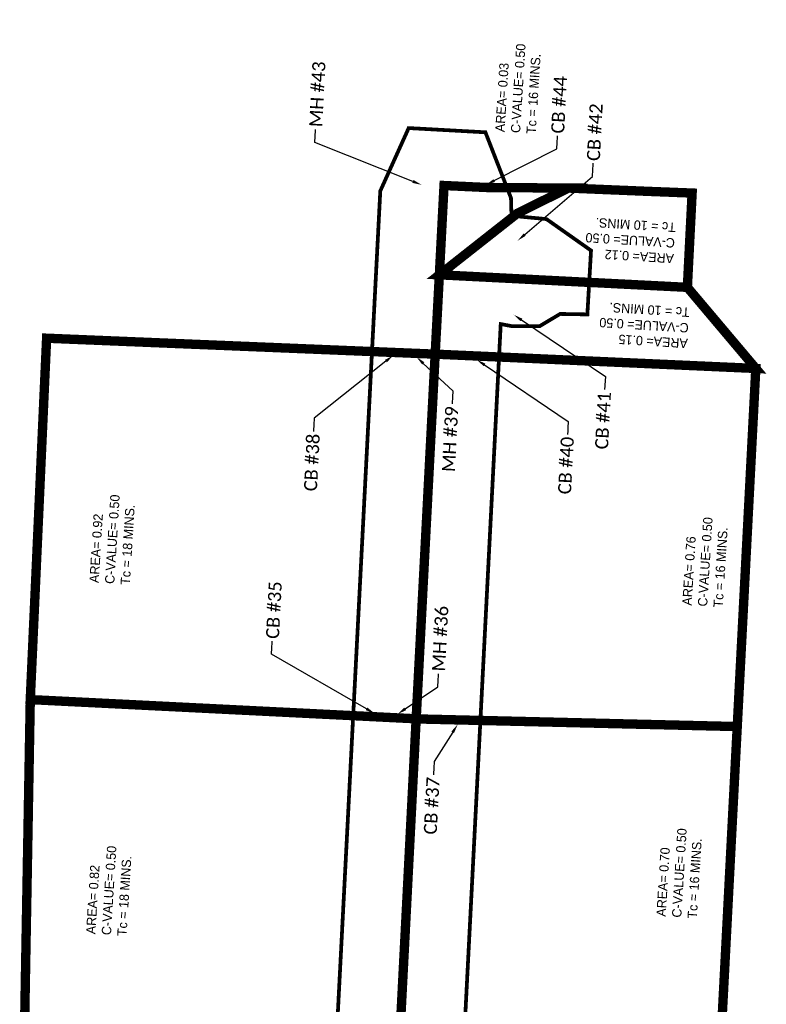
# Model space of a CAD drawing. Header units: feet. Extents: x 1660607 to 1661007, y 359870 to 362118.
# Tile 3 of 3: x 1660609 to 1661007, y 361592 to 362118. Entities that reach past the tile are written whole.
import ezdxf
from ezdxf import colors
from ezdxf.entities.mleader import LeaderData, LeaderLine
from ezdxf.math import Vec2, Vec3

# ---------------------------------------------------------------- set-up
doc = ezdxf.new("R2010")
doc.units = ezdxf.units.FT
doc.header["$MEASUREMENT"] = 0
doc.layers.add('DR_P_Drainage_Area', color=203, linetype='Continuous')
doc.layers.add('DR_P_Drainage_Area_Impervious', color=1, linetype='Continuous', plot=False)
doc.styles.add('Legend', font='calibri.ttf')
doc.styles.get("Standard").update_dxf_attribs({"font": 'font31.shx'})

msp = doc.modelspace()

# ---------------------------------------------------------------- linework, layer by layer
at = {"layer": 'DR_P_Drainage_Area', "const_width": 5}
for points in [[(1660820.23, 361744.72), (1660614.27, 361754.98), (1660623, 361947.94), (1660830.37, 361939.43), (1660820.22, 361744.67)], [(1660820.22, 361744.67), (1660991.59, 361740.58), (1661001.5, 361931.79), (1660830.37, 361939.43), (1660820.23, 361744.72)], [(1660811.22, 361569.26), (1660820.23, 361744.72), (1660614.27, 361754.98), (1660611.17, 361577.39), (1660811.22, 361569.26)]]:
    msp.add_lwpolyline(points, dxfattribs=at)
msp.add_lwpolyline([(1660811.22, 361569.26), (1660982.13, 361558.23), (1660991.59, 361740.58), (1660820.22, 361744.67), (1660811.22, 361569.26)], close=True, dxfattribs=at)

# ---------------------------------------------------------------- leaders
at = {"layer": 'DR_P_Drainage_Area'}
ml = msp.add_multileader_mtext('Standard', dxfattribs=at)
ml.set_content('MH #43', color=256, style='Legend')
ml.set_leader_properties(color=256, linetype='ByLayer', lineweight=-1)
ml.build(insert=Vec2(0, 0))
ml.multileader.update_dxf_attribs({"dogleg_length": 0.14, "arrow_head_size": 5, "scale": 50})
ctx = ml.context
ctx.base_point, ctx.scale, ctx.char_height, ctx.arrow_head_size, ctx.landing_gap_size, ctx.plane_origin, ctx.plane_x_axis, ctx.plane_y_axis = Vec3(1660766.54, 362059.42, 1018.54), 50, 7, 5, 1.25, Vec3(1660895.85, 362113.58, 1018.54), Vec3(0.052336, 0.99863), Vec3(-0.99863, 0.052336)
notes = []
notes.append((ctx, [(1, (1, 1, 0), (1660766.18, 362052.43, 1018.54), (0.052336, 0.99863), 7, [(0, [(1660823.13, 362029.81, 1018.54)], 0, [])])]))
ctx.mtext.insert, ctx.mtext.text_direction, ctx.mtext.rotation, ctx.mtext.flow_direction = Vec3(1660763.06, 362060.85, 1018.54), Vec3(0.052336, 0.99863), 1.518436, 5
ctx.mtext.has_bg_fill, ctx.mtext.bg_color, ctx.mtext.bg_scale_factor, ctx.mtext.bg_transparency, ctx.mtext.use_window_bg_color = 1, -1027028792, 1.5, 0, 1
ml = msp.add_multileader_mtext('Standard', dxfattribs=at)
ml.set_content('CB #42', color=256, style='Legend')
ml.set_leader_properties(color=256, linetype='ByLayer', lineweight=-1)
ml.build(insert=Vec2(0, 0))
ml.multileader.update_dxf_attribs({"dogleg_length": 0.14, "arrow_head_size": 5, "scale": 50})
ctx = ml.context
ctx.base_point, ctx.scale, ctx.char_height, ctx.arrow_head_size, ctx.landing_gap_size, ctx.plane_origin, ctx.plane_x_axis, ctx.plane_y_axis = Vec3(1660914.71, 362041.35, 1018.63), 50, 7, 5, 1.25, Vec3(1660991.88, 362090.51, 1018.63), Vec3(0.052336, 0.99863), Vec3(-0.99863, 0.052336)
notes.append((ctx, [(1, (1, 1, 0), (1660914.35, 362034.36, 1018.63), (0.052336, 0.99863), 7, [(0, [(1660874.37, 362000, 1018.63)], 0, [])])]))
ctx.mtext.insert, ctx.mtext.text_direction, ctx.mtext.rotation, ctx.mtext.flow_direction = Vec3(1660911.24, 362042.78, 1018.63), Vec3(0.052336, 0.99863), 1.518436, 5
ctx.mtext.has_bg_fill, ctx.mtext.bg_color, ctx.mtext.bg_scale_factor, ctx.mtext.bg_transparency, ctx.mtext.use_window_bg_color = 1, -1027028792, 1.5, 0, 1
for ctx, leaders in notes:
    for number, flags, end, landing, length, lines in leaders:
        leader = LeaderData()
        leader.index, (leader.has_last_leader_line, leader.has_dogleg_vector, leader.attachment_direction) = number, flags
        leader.last_leader_point, leader.dogleg_vector, leader.dogleg_length = Vec3(end), Vec3(landing), length
        for number, points, colour, breaks in lines:
            line = LeaderLine()
            line.index, line.vertices, line.color, line.breaks = number, Vec3.list(points), colors.encode_raw_color(colour), breaks
            leader.lines.append(line)
        ctx.leaders.append(leader)

# ---------------------------------------------------------------- next in the draw order: texts
at = {"layer": 'DR_P_Drainage_Area', "char_height": 5, "attachment_point": 1, "rotation": 86.4454, "bg_fill": 3, "box_fill_scale": 1.5, "bg_fill_color": 256, "bg_fill_transparency": 0}
for s, width, insert in [('AREA= 0.92 C-VALUE= 0.50\\PTc = 18 MINS.', 61.2647, (1660645.78, 361817.45)), ('AREA= 0.76\\PC-VALUE= 0.50\\PTc = 16 MINS.', 58.5586, (1660962.21, 361805.38)), ('AREA= 0.70\\PC-VALUE= 0.50\\PTc = 16 MINS.', 57.6081, (1660948.39, 361639.28)), ('AREA= 0.82 C-VALUE= 0.50\\PTc = 18 MINS.', 58.7112, (1660644, 361629.91))]:
    msp.add_mtext_dynamic_manual_height_columns(s, width=width, gutter_width=1, heights=[0], dxfattribs=dict(at, insert=insert))

# ---------------------------------------------------------------- next in the draw order: leaders
at = {"layer": 'DR_P_Drainage_Area'}
ml = msp.add_multileader_mtext('Standard', dxfattribs=at)
ml.set_content('CB #44', color=256, style='Legend')
ml.set_leader_properties(color=256, linetype='ByLayer', lineweight=-1)
ml.build(insert=Vec2(0, 0))
ml.multileader.update_dxf_attribs({"dogleg_length": 0.14, "arrow_head_size": 5, "scale": 50})
ctx = ml.context
ctx.base_point, ctx.scale, ctx.char_height, ctx.arrow_head_size, ctx.landing_gap_size, ctx.plane_origin, ctx.plane_x_axis, ctx.plane_y_axis = Vec3(1660895.65, 362056.02, 1018.22), 50, 7, 5, 1.25, Vec3(1660974.98, 362120.36, 1018.22), Vec3(0.052336, 0.99863), Vec3(-0.99863, 0.052336)
notes = []
notes.append((ctx, [(1, (1, 1, 0), (1660895.29, 362049.03, 1018.22), (0.052336, 0.99863), 7, [(0, [(1660857.47, 362029.85, 1018.22)], 0, [])])]))
ctx.mtext.insert, ctx.mtext.text_direction, ctx.mtext.rotation, ctx.mtext.flow_direction = Vec3(1660892.18, 362057.45, 1018.22), Vec3(0.052336, 0.99863), 1.518436, 5
ctx.mtext.has_bg_fill, ctx.mtext.bg_color, ctx.mtext.bg_scale_factor, ctx.mtext.bg_transparency, ctx.mtext.use_window_bg_color = 1, -1027028792, 1.5, 0, 1
ml = msp.add_multileader_mtext('Standard', dxfattribs=at)
ml.set_content('CB #38', color=256, style='Legend')
ml.set_leader_properties(color=256, linetype='ByLayer', lineweight=-1)
ml.build(insert=Vec2(0, 0))
ml.multileader.update_dxf_attribs({"dogleg_length": 0.14, "arrow_head_size": 5, "scale": 50})
ctx = ml.context
ctx.base_point, ctx.scale, ctx.char_height, ctx.arrow_head_size, ctx.landing_gap_size, ctx.plane_origin, ctx.plane_x_axis, ctx.plane_y_axis = Vec3(1660763.75, 361865.65, 1019.94), 50, 7, 5, 1.25, Vec3(1660925.52, 362029.34, 1019.94), Vec3(0.052336, 0.99863), Vec3(-0.99863, 0.052336)
ctx.text_align_type = 2
notes.append((ctx, [(0, (1, 1, 0), (1660765.83, 361905.16, 1019.94), (-0.052336, -0.99863), 7, [(0, [(1660808.02, 361938.83, 1019.94)], 0, [])])]))
ctx.mtext.insert, ctx.mtext.text_direction, ctx.mtext.rotation, ctx.mtext.alignment, ctx.mtext.flow_direction = Vec3(1660761.85, 361897.11, 1019.94), Vec3(0.052336, 0.99863), 1.518436, 3, 5
ctx.mtext.has_bg_fill, ctx.mtext.bg_color, ctx.mtext.bg_scale_factor, ctx.mtext.bg_transparency, ctx.mtext.use_window_bg_color = 1, -1027028792, 1.5, 0, 1
ml = msp.add_multileader_mtext('Standard', dxfattribs=at)
ml.set_content('MH #39', color=256, style='Legend')
ml.set_leader_properties(color=256, linetype='ByLayer', lineweight=-1)
ml.build(insert=Vec2(0, 0))
ml.multileader.update_dxf_attribs({"dogleg_length": 0.14, "arrow_head_size": 5, "scale": 50})
ctx = ml.context
ctx.base_point, ctx.scale, ctx.char_height, ctx.arrow_head_size, ctx.landing_gap_size, ctx.plane_origin, ctx.plane_x_axis, ctx.plane_y_axis = Vec3(1660837.45, 361876.39, 1019.71), 50, 7, 5, 1.25, Vec3(1660893.1, 362021.7, 1019.71), Vec3(0.052336, 0.99863), Vec3(-0.99863, 0.052336)
ctx.text_align_type = 2
notes.append((ctx, [(0, (1, 1, 0), (1660839.72, 361919.81, 1019.71), (-0.052336, -0.99863), 7, [(0, [(1660820.38, 361937.93, 1019.71)], 0, [])])]))
ctx.mtext.insert, ctx.mtext.text_direction, ctx.mtext.rotation, ctx.mtext.alignment, ctx.mtext.flow_direction = Vec3(1660835.74, 361911.75, 1019.71), Vec3(0.052336, 0.99863), 1.518436, 3, 5
ctx.mtext.has_bg_fill, ctx.mtext.bg_color, ctx.mtext.bg_scale_factor, ctx.mtext.bg_transparency, ctx.mtext.use_window_bg_color = 1, -1027028792, 1.5, 0, 1
ml = msp.add_multileader_mtext('Standard', dxfattribs=at)
ml.set_content('CB #35', color=256, style='Legend')
ml.set_leader_properties(color=256, linetype='ByLayer', lineweight=-1)
ml.build(insert=Vec2(0, 0))
ml.multileader.update_dxf_attribs({"dogleg_length": 0.14, "arrow_head_size": 5, "scale": 50})
ctx = ml.context
ctx.base_point, ctx.scale, ctx.char_height, ctx.arrow_head_size, ctx.landing_gap_size, ctx.plane_origin, ctx.plane_x_axis, ctx.plane_y_axis = Vec3(1660743.46, 361786.2, 1022.14), 50, 7, 5, 1.25, Vec3(1660915.56, 361838.1, 1022.14), Vec3(0.052336, 0.99863), Vec3(-0.99863, 0.052336)
notes.append((ctx, [(1, (1, 1, 0), (1660743.09, 361779.21, 1022.14), (0.052336, 0.99863), 7, [(0, [(1660798.05, 361747.59, 1022.14)], 0, [])])]))
ctx.mtext.insert, ctx.mtext.text_direction, ctx.mtext.rotation, ctx.mtext.flow_direction = Vec3(1660739.98, 361787.63, 1022.14), Vec3(0.052336, 0.99863), 1.518436, 5
ctx.mtext.has_bg_fill, ctx.mtext.bg_color, ctx.mtext.bg_scale_factor, ctx.mtext.bg_transparency, ctx.mtext.use_window_bg_color = 1, -1027028792, 1.5, 0, 1
ml = msp.add_multileader_mtext('Standard', dxfattribs=at)
ml.set_content('MH #36', color=256, style='Legend')
ml.set_leader_properties(color=256, linetype='ByLayer', lineweight=-1)
ml.build(insert=Vec2(0, 0))
ml.multileader.update_dxf_attribs({"dogleg_length": 0.14, "arrow_head_size": 5, "scale": 50})
ctx = ml.context
ctx.base_point, ctx.scale, ctx.char_height, ctx.arrow_head_size, ctx.landing_gap_size, ctx.plane_origin, ctx.plane_x_axis, ctx.plane_y_axis = Vec3(1660832.12, 361768.74, 1021.92), 50, 7, 5, 1.25, Vec3(1660882.95, 361830.97, 1021.92), Vec3(0.052336, 0.99863), Vec3(-0.99863, 0.052336)
notes.append((ctx, [(1, (1, 1, 0), (1660831.76, 361761.75, 1021.92), (0.052336, 0.99863), 7, [(0, [(1660810.24, 361747.2, 1021.92)], 0, [])])]))
ctx.mtext.insert, ctx.mtext.text_direction, ctx.mtext.rotation, ctx.mtext.flow_direction = Vec3(1660828.64, 361770.17, 1021.92), Vec3(0.052336, 0.99863), 1.518436, 5
ctx.mtext.has_bg_fill, ctx.mtext.bg_color, ctx.mtext.bg_scale_factor, ctx.mtext.bg_transparency, ctx.mtext.use_window_bg_color = 1, -1027028792, 1.5, 0, 1
ml = msp.add_multileader_mtext('Standard', dxfattribs=at)
ml.set_content('CB #37', color=256, style='Legend')
ml.set_leader_properties(color=256, linetype='ByLayer', lineweight=-1)
ml.build(insert=Vec2(0, 0))
ml.multileader.update_dxf_attribs({"dogleg_length": 0.14, "arrow_head_size": 5, "scale": 50})
ctx = ml.context
ctx.base_point, ctx.scale, ctx.char_height, ctx.arrow_head_size, ctx.landing_gap_size, ctx.plane_origin, ctx.plane_x_axis, ctx.plane_y_axis = Vec3(1660827.71, 361682.42, 1021.87), 50, 7, 5, 1.25, Vec3(1660959.9, 361832.26, 1021.87), Vec3(0.052336, 0.99863), Vec3(-0.99863, 0.052336)
ctx.text_align_type = 2
notes.append((ctx, [(0, (1, 1, 0), (1660829.78, 361721.87, 1021.87), (-0.052336, -0.99863), 7, [(0, [(1660842.4, 361741.75, 1021.87)], 0, [])])]))
ctx.mtext.insert, ctx.mtext.text_direction, ctx.mtext.rotation, ctx.mtext.alignment, ctx.mtext.flow_direction = Vec3(1660825.8, 361713.82, 1021.87), Vec3(0.052336, 0.99863), 1.518436, 3, 5
ctx.mtext.has_bg_fill, ctx.mtext.bg_color, ctx.mtext.bg_scale_factor, ctx.mtext.bg_transparency, ctx.mtext.use_window_bg_color = 1, -1027028792, 1.5, 0, 1
for ctx, leaders in notes:
    for number, flags, end, landing, length, lines in leaders:
        leader = LeaderData()
        leader.index, (leader.has_last_leader_line, leader.has_dogleg_vector, leader.attachment_direction) = number, flags
        leader.last_leader_point, leader.dogleg_vector, leader.dogleg_length = Vec3(end), Vec3(landing), length
        for number, points, colour, breaks in lines:
            line = LeaderLine()
            line.index, line.vertices, line.color, line.breaks = number, Vec3.list(points), colors.encode_raw_color(colour), breaks
            leader.lines.append(line)
        ctx.leaders.append(leader)

# ---------------------------------------------------------------- next in the draw order: linework, layer by layer
at = {"layer": 'DR_P_Drainage_Area', "const_width": 5}
msp.add_lwpolyline([(1660832.61, 361981.79), (1660874.41, 362014.72), (1660901.52, 362028.11), (1660943.32, 362026.38), (1660967.51, 362025.44), (1660964.97, 361975.1)], close=True, dxfattribs=at)

# ---------------------------------------------------------------- next in the draw order: texts
at = {"layer": 'DR_P_Drainage_Area', "insert": (1660862.39, 362058.19), "char_height": 5, "attachment_point": 1, "rotation": 86.4454, "bg_fill": 3, "box_fill_scale": 1.5, "bg_fill_color": 256, "bg_fill_transparency": 0}
msp.add_mtext_dynamic_manual_height_columns('AREA= 0.03\\PC-VALUE= 0.50\\PTc = 16 MINS.', width=57.2765, gutter_width=1, heights=[0], dxfattribs=at)

# ---------------------------------------------------------------- next in the draw order: leaders
at = {"layer": 'DR_P_Drainage_Area'}
ml = msp.add_multileader_mtext('Standard', dxfattribs=at)
ml.set_content('CB #40', color=256, style='Legend')
ml.set_leader_properties(color=256, linetype='ByLayer', lineweight=-1)
ml.build(insert=Vec2(0, 0))
ml.multileader.update_dxf_attribs({"dogleg_length": 0.14, "arrow_head_size": 5, "scale": 50})
ctx = ml.context
ctx.base_point, ctx.scale, ctx.char_height, ctx.arrow_head_size, ctx.landing_gap_size, ctx.plane_origin, ctx.plane_x_axis, ctx.plane_y_axis = Vec3(1660899.36, 361863.96, 1019.66), 50, 7, 5, 1.25, Vec3(1660970.05, 362027, 1019.66), Vec3(0.052336, 0.99863), Vec3(-0.99863, 0.052336)
ctx.text_align_type = 2
notes = []
notes.append((ctx, [(0, (1, 1, 0), (1660901.43, 361903.55, 1019.66), (-0.052336, -0.99863), 7, [(0, [(1660852.54, 361936.49, 1019.66)], 0, [])])]))
ctx.mtext.insert, ctx.mtext.text_direction, ctx.mtext.rotation, ctx.mtext.alignment, ctx.mtext.flow_direction = Vec3(1660897.46, 361895.49, 1019.66), Vec3(0.052336, 0.99863), 1.518436, 3, 5
ctx.mtext.has_bg_fill, ctx.mtext.bg_color, ctx.mtext.bg_scale_factor, ctx.mtext.bg_transparency, ctx.mtext.use_window_bg_color = 1, -1027028792, 1.5, 0, 1
for ctx, leaders in notes:
    for number, flags, end, landing, length, lines in leaders:
        leader = LeaderData()
        leader.index, (leader.has_last_leader_line, leader.has_dogleg_vector, leader.attachment_direction) = number, flags
        leader.last_leader_point, leader.dogleg_vector, leader.dogleg_length = Vec3(end), Vec3(landing), length
        for number, points, colour, breaks in lines:
            line = LeaderLine()
            line.index, line.vertices, line.color, line.breaks = number, Vec3.list(points), colors.encode_raw_color(colour), breaks
            leader.lines.append(line)
        ctx.leaders.append(leader)

# ---------------------------------------------------------------- next in the draw order: leaders
ml = msp.add_multileader_mtext('Standard', dxfattribs=at)
ml.set_content('CB #41', color=256, style='Legend')
ml.set_leader_properties(color=256, linetype='ByLayer', lineweight=-1)
ml.build(insert=Vec2(0, 0))
ml.multileader.update_dxf_attribs({"dogleg_length": 0.14, "arrow_head_size": 5, "scale": 50})
ctx = ml.context
ctx.base_point, ctx.scale, ctx.char_height, ctx.arrow_head_size, ctx.landing_gap_size, ctx.plane_origin, ctx.plane_x_axis, ctx.plane_y_axis = Vec3(1660919.12, 361888.16, 1018.63), 50, 7, 5, 1.25, Vec3(1660989.8, 362050.98, 1018.63), Vec3(0.052336, 0.99863), Vec3(-0.99863, 0.052336)
ctx.text_align_type = 2
notes = []
notes.append((ctx, [(0, (1, 1, 0), (1660921.19, 361927.53, 1018.63), (-0.052336, -0.99863), 7, [(0, [(1660872.3, 361960.47, 1018.63)], 0, [])])]))
ctx.mtext.insert, ctx.mtext.text_direction, ctx.mtext.rotation, ctx.mtext.alignment, ctx.mtext.flow_direction = Vec3(1660917.22, 361919.48, 1018.63), Vec3(0.052336, 0.99863), 1.518436, 3, 5
ctx.mtext.has_bg_fill, ctx.mtext.bg_color, ctx.mtext.bg_scale_factor, ctx.mtext.bg_transparency, ctx.mtext.use_window_bg_color = 1, -1027028792, 1.5, 0, 1
for ctx, leaders in notes:
    for number, flags, end, landing, length, lines in leaders:
        leader = LeaderData()
        leader.index, (leader.has_last_leader_line, leader.has_dogleg_vector, leader.attachment_direction) = number, flags
        leader.last_leader_point, leader.dogleg_vector, leader.dogleg_length = Vec3(end), Vec3(landing), length
        for number, points, colour, breaks in lines:
            line = LeaderLine()
            line.index, line.vertices, line.color, line.breaks = number, Vec3.list(points), colors.encode_raw_color(colour), breaks
            leader.lines.append(line)
        ctx.leaders.append(leader)

# ---------------------------------------------------------------- next in the draw order: linework, layer by layer
at = {"layer": 'DR_P_Drainage_Area', "const_width": 5}
msp.add_lwpolyline([(1660832.61, 361981.79), (1660830.37, 361939.43), (1661001.5, 361931.79), (1660964.97, 361975.1)], close=True, dxfattribs=at)

# ---------------------------------------------------------------- next in the draw order: texts
at = {"layer": 'DR_P_Drainage_Area', "char_height": 5, "attachment_point": 1, "rotation": 176.4454, "bg_fill": 3, "box_fill_scale": 1.5, "bg_fill_color": 256, "bg_fill_transparency": 0}
for s, width, insert in [('AREA= 0.12\\PC-VALUE= 0.50\\PTc = 10 MINS.', 56.9955, (1660957.62, 361987.93)), ('AREA= 0.15\\PC-VALUE= 0.50\\PTc = 10 MINS.', 57.8206, (1660965, 361942.6))]:
    msp.add_mtext_dynamic_manual_height_columns(s, width=width, gutter_width=1, heights=[0], dxfattribs=dict(at, insert=insert))

# ---------------------------------------------------------------- next in the draw order: linework, layer by layer
at = {"layer": 'DR_P_Drainage_Area', "const_width": 5}
msp.add_lwpolyline([(1660832.61, 361981.79), (1660835.1, 362029.47), (1660857.84, 362028.41), (1660901.52, 362028.11), (1660874.41, 362014.72)], close=True, dxfattribs=at)
at = {"layer": 'DR_P_Drainage_Area_Impervious', "const_width": 2}
msp.add_lwpolyline([(1660754.01, 361114.79), (1660801.08, 362026.56), (1660816.23, 362060.14), (1660857.19, 362057.88), (1660870.83, 362022.82), (1660871.11, 362013.3), (1660889.76, 362011.54), (1660913.55, 361994.77), (1660911.6, 361960.64), (1660897.05, 361960.9), (1660886.16, 361954.39), (1660871.37, 361954.37), (1660865.36, 361955.49), (1660818.77, 361046.82)], dxfattribs=at)

doc.saveas('drawing.dxf')
